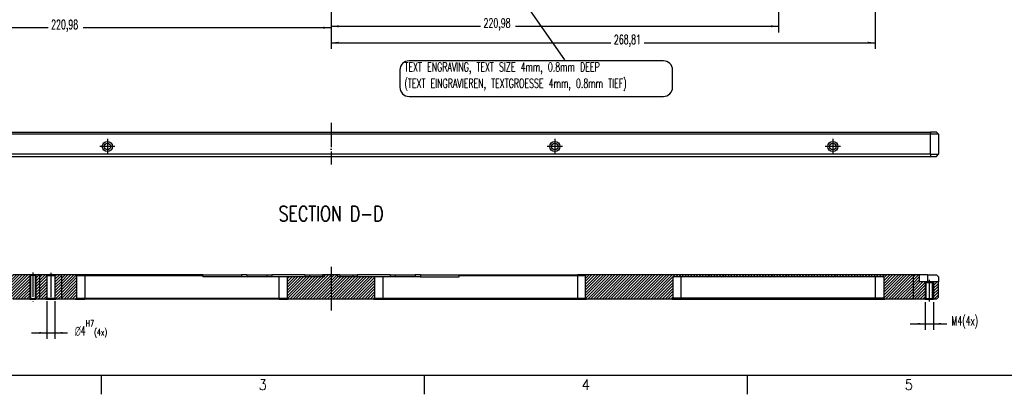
# Model space of a CAD drawing. Header units: inches. Extents: x -429 to 435, y -270 to 288.
# Tile 2 of 20: x -237 to 88, y -270 to -147. Entities that reach past the tile are written whole.
import ezdxf

# ---------------------------------------------------------------- set-up
doc = ezdxf.new("R2010")
doc.units = ezdxf.units.IN
doc.linetypes.add('DOT_CENTER', pattern=[14, 12, -1, 0, -1])
doc.layers.add('1', color=7, linetype='Continuous')
doc.styles.add('CONVERTER_11', font='complex.shx', dxfattribs={"width": 0.76})
doc.styles.add('CONVERTER_12', font='txt.shx', dxfattribs={"width": 0.63})
doc.styles.add('CONVERTER_13', font='txt.shx', dxfattribs={"width": 0.9})
doc.dimstyles.new('ME10_DIM_10', dxfattribs={"dimtxt": 4.5, "dimasz": 3.75, "dimexe": 3, "dimexo": 1.5, "dimgap": 1.5, "dimtad": 0, "dimdsep": 46, "dimtxsty": 'CONVERTER_12', "dimsah": 1, "dimcen": 0.09, "dimclrd": 3, "dimclre": 3, "dimclrt": 3, "dimadec": 0, "dimazin": 0, "dimtfac": 1, "dimtdec": 4, "dimtix": 1, "dimtmove": 0, "dimatfit": 3, "dimfxl": 1, "dimtolj": 1, "dimtzin": 0, "dimarcsym": 0})
doc.dimstyles.new('ME10_DIM_13', dxfattribs={"dimtxt": 4.5, "dimasz": 3.75, "dimexe": 3, "dimexo": 1.5, "dimgap": 1.5, "dimtad": 0, "dimdsep": 46, "dimtxsty": 'CONVERTER_12', "dimsah": 1, "dimcen": 0.09, "dimclrd": 3, "dimclre": 3, "dimclrt": 3, "dimadec": 0, "dimazin": 0, "dimtol": 1, "dimtp": 7, "dimtfac": 0.7, "dimtdec": 0, "dimtix": 1, "dimtmove": 0, "dimatfit": 3, "dimfxl": 1, "dimtolj": 1, "dimtzin": 0, "dimarcsym": 0})
doc.dimstyles.new('ME10_DIM_72', dxfattribs={"dimtxt": 4.5, "dimasz": 3.75, "dimexe": 3, "dimexo": 1.5, "dimgap": 1.5, "dimtad": 0, "dimdsep": 46, "dimtxsty": 'CONVERTER_12', "dimsah": 1, "dimcen": 0.09, "dimclrd": 3, "dimclre": 3, "dimclrt": 3, "dimadec": 0, "dimazin": 0, "dimtfac": 1, "dimtdec": 4, "dimtix": 1, "dimtmove": 0, "dimatfit": 3, "dimfxl": 1, "dimtolj": 1, "dimtzin": 0, "dimarcsym": 0})
doc.dimstyles.new('ME10_DIM_75', dxfattribs={"dimtxt": 4.5, "dimasz": 3.75, "dimexe": 3, "dimexo": 1.5, "dimgap": 1.5, "dimtad": 0, "dimdsep": 46, "dimtxsty": 'CONVERTER_12', "dimsah": 1, "dimcen": 0.09, "dimclrd": 3, "dimclre": 3, "dimclrt": 3, "dimadec": 0, "dimazin": 0, "dimtfac": 1, "dimtdec": 4, "dimtix": 1, "dimtmove": 0, "dimatfit": 3, "dimfxl": 1, "dimtolj": 1, "dimtzin": 0, "dimarcsym": 0})
doc.dimstyles.new('ME10_DIM_76', dxfattribs={"dimtxt": 4.5, "dimasz": 3.75, "dimexe": 3, "dimexo": 1.5, "dimgap": 1.5, "dimtad": 0, "dimdsep": 46, "dimtxsty": 'CONVERTER_12', "dimsah": 1, "dimcen": 0.09, "dimclrd": 3, "dimclre": 3, "dimclrt": 3, "dimadec": 0, "dimazin": 0, "dimtfac": 1, "dimtdec": 4, "dimtix": 1, "dimtmove": 0, "dimatfit": 3, "dimfxl": 1, "dimtolj": 1, "dimtzin": 0, "dimarcsym": 0})
doc.dimstyles.get("Standard").update_dxf_attribs({"dimtxt": 0.18, "dimasz": 0.18, "dimexe": 0.18, "dimexo": 0.0625, "dimgap": 0.09, "dimtad": 0, "dimtih": 1, "dimtoh": 1, "dimdec": 4, "dimzin": 0, "dimdsep": 46, "dimtxsty": 'Standard', "dimcen": 0.09, "dimadec": 0, "dimazin": 0, "dimtfac": 1, "dimtdec": 4, "dimtofl": 0, "dimtmove": 0, "dimatfit": 3, "dimfxl": 1, "dimtolj": 1, "dimtzin": 0, "dimarcsym": 0})
pattern_1 = [(225, (0, 0), (0.7071068, -0.7071068), [])]

# ---------------------------------------------------------------- blocks, each defined once
blk = doc.blocks.new('E7018-24196_large_stiffener__1', base_point=(-501, -358.5))
at = {"linetype": 'Continuous'}
h = blk.add_hatch(dxfattribs=at)
h.set_pattern_fill('_USER', color=1, angle=225, pattern_type=0)
h.set_pattern_definition(pattern_1)
h.paths.add_polyline_path([(-358.15, -358.5), (-349.82, -358.5), (-349.52, -358.2), (-349.52, -346.8), (-349.82, -346.5), (-358.15, -346.5), (-358.65, -347), (-358.65, -358)])
h = blk.add_hatch(dxfattribs=at)
h.set_pattern_fill('_USER', color=1, angle=225, pattern_type=0)
h.set_pattern_definition(pattern_1)
h.paths.add_polyline_path([(-344.84, -358.5), (-344.84, -346.5), (-346.82, -346.5), (-347.12, -346.8), (-347.12, -358.2), (-346.82, -358.5)])
h = blk.add_hatch(dxfattribs=at)
h.set_pattern_fill('_USER', color=1, angle=225, pattern_type=0)
h.set_pattern_definition(pattern_1)
h.paths.add_polyline_path([(-344.84, -358.5), (-344.84, -346.5), (-341.9, -346.5), (-341.4, -347), (-341.4, -358), (-341.9, -358.5)])
h = blk.add_hatch(dxfattribs=at)
h.set_pattern_fill('_USER', color=1, angle=225, pattern_type=0)
h.set_pattern_definition(pattern_1)
h.paths.add_polyline_path([(-333.99, -358.5), (-333.99, -346.5), (-336.9, -346.5), (-337.4, -347), (-337.4, -358), (-336.9, -358.5)])
h = blk.add_hatch(dxfattribs=at)
h.set_pattern_fill('_USER', color=1, angle=225, pattern_type=0)
h.set_pattern_definition(pattern_1)
h.paths.add_polyline_path([(-326.66, -347), (-327.16, -346.5), (-333.99, -346.5), (-333.99, -358.5), (-327.16, -358.5), (-326.66, -358)])
h = blk.add_hatch(dxfattribs=at)
h.set_pattern_fill('_USER', color=1, angle=225, pattern_type=0)
h.set_pattern_definition(pattern_1)
h.paths.add_polyline_path([(-222.16, -358.5), (-179.84, -358.5), (-179.34, -358), (-179.34, -347.5), (-188.06, -347.5), (-190.29, -347.5), (-196.71, -347.5), (-197.75, -347.5), (-197.75, -346.5), (-204.25, -346.5), (-204.25, -347.5), (-205.29, -347.5), (-211.71, -347.5), (-213.94, -347.5), (-222.66, -347.5), (-222.66, -358)])
h = blk.add_hatch(dxfattribs=at)
h.set_pattern_fill('_USER', color=1, angle=225, pattern_type=0)
h.set_pattern_definition(pattern_1)
h.paths.add_polyline_path([(-32.52, -358.5), (-32.02, -358), (-32.02, -347.5), (-28.02, -347.5), (67.98, -347.5), (71.98, -347.5), (71.98, -358), (72.48, -358.5), (86.61, -358.5), (86.61, -346.5), (-74.84, -346.5), (-75.34, -347), (-75.34, -358), (-74.84, -358.5)])
h = blk.add_hatch(dxfattribs=at)
h.set_pattern_fill('_USER', color=1, angle=225, pattern_type=0)
h.set_pattern_definition(pattern_1)
h.paths.add_polyline_path([(86.61, -358.5), (86.61, -346.5), (89.5, -346.5), (89.5, -350), (92.5, -350), (92.9, -350.4), (92.9, -358.1), (92.5, -358.5)])
h = blk.add_hatch(dxfattribs=at)
h.set_pattern_fill('_USER', color=1, angle=225, pattern_type=0)
h.set_pattern_definition(pattern_1)
h.paths.add_polyline_path([(96.5, -350), (96.1, -350.4), (96.1, -358.1), (96.5, -358.5), (98, -358.5), (99, -357.5), (99, -350)])
at = {"color": 7, "linetype": 'Continuous'}
for p, q in [((-349.82, -346.5), (-358.15, -346.5)), ((-348.32, -346.5), (-349.82, -346.5)), ((-349.52, -346.8), (-349.82, -346.5)), ((-349.52, -346.8), (-349.52, -358.2)), ((-347.12, -346.8), (-349.52, -346.8)), ((-346.82, -346.5), (-348.32, -346.5)), ((-347.12, -346.8), (-346.82, -346.5)), ((-347.12, -346.8), (-347.12, -358.2)), ((-344.84, -346.5), (-346.82, -346.5)), ((-341.9, -346.5), (-344.84, -346.5)), ((-344.84, -358.5), (-344.84, -346.5)), ((-341.4, -347), (-341.9, -346.5)), ((-339.4, -346.5), (-341.9, -346.5)), ((-337.4, -347), (-341.4, -347)), ((-341.4, -347), (-341.4, -358)), ((-336.9, -346.5), (-339.4, -346.5)), ((-337.4, -347), (-336.9, -346.5)), ((-337.4, -347), (-337.4, -358)), ((-333.99, -346.5), (-336.9, -346.5)), ((-327.16, -346.5), (-333.99, -346.5)), ((-333.99, -358.5), (-333.99, -346.5)), ((-326.66, -347), (-327.16, -346.5)), ((-322.66, -346.5), (-327.16, -346.5)), ((-322.66, -347), (-326.66, -347)), ((-326.66, -347), (-326.66, -358)), ((-264.33, -346.5), (-322.66, -346.5)), ((-264.33, -347), (-322.66, -347)), ((-264.33, -346.5), (-245.22, -346.5)), ((-264.33, -346.5), (-264.33, -347)), ((-264.33, -347), (-264.33, -347.5)), ((-245.22, -347.5), (-264.33, -347.5)), ((-242.52, -346.5), (-245.22, -346.5)), ((-242.52, -347.5), (-245.22, -347.5)), ((-242.52, -346.5), (-232.73, -346.5)), ((-232.73, -347.5), (-242.52, -347.5)), ((-232.73, -346.5), (-230.2, -346.5)), ((-230.2, -347.5), (-232.73, -347.5)), ((-213.94, -346.5), (-230.2, -346.5)), ((-226.66, -347.5), (-230.2, -347.5)), ((-222.66, -347.5), (-226.66, -347.5)), ((-213.94, -347.5), (-222.66, -347.5)), ((-222.66, -347.5), (-222.66, -358)), ((-213.94, -346.5), (-211.71, -346.5)), ((-211.71, -347.5), (-213.94, -347.5)), ((-211.71, -346.5), (-205.29, -346.5)), ((-205.29, -347.5), (-211.71, -347.5)), ((-204.25, -346.5), (-205.29, -346.5)), ((-204.25, -347.5), (-205.29, -347.5)), ((-204.25, -347.5), (-204.25, -346.5)), ((-197.75, -346.5), (-204.25, -346.5)), ((-197.75, -346.5), (-197.75, -347.5)), ((-196.71, -346.5), (-197.75, -346.5)), ((-196.71, -347.5), (-197.75, -347.5)), ((-196.71, -346.5), (-190.29, -346.5)), ((-190.29, -347.5), (-196.71, -347.5)), ((-190.29, -346.5), (-188.06, -346.5)), ((-188.06, -347.5), (-190.29, -347.5)), ((-171.8, -346.5), (-188.06, -346.5)), ((-179.34, -347.5), (-188.06, -347.5)), ((-175.34, -347.5), (-179.34, -347.5)), ((-179.34, -358), (-179.34, -347.5)), ((-171.8, -347.5), (-175.34, -347.5)), ((-171.8, -346.5), (-169.27, -346.5)), ((-169.27, -347.5), (-171.8, -347.5)), ((-169.27, -346.5), (-159.48, -346.5)), ((-159.48, -347.5), (-169.27, -347.5)), ((-156.78, -346.5), (-159.48, -346.5)), ((-156.78, -347.5), (-159.48, -347.5)), ((-156.78, -346.5), (-137.67, -346.5)), ((-156.78, -347.5), (-137.67, -347.5)), ((-137.67, -346.5), (-79.34, -346.5)), ((-137.67, -346.5), (-137.67, -347)), ((-79.34, -347), (-137.67, -347)), ((-137.67, -347.5), (-137.67, -347)), ((-74.84, -346.5), (-79.34, -346.5)), ((-75.34, -347), (-79.34, -347)), ((-74.84, -346.5), (-75.34, -347)), ((-75.34, -358), (-75.34, -347)), ((86.61, -346.5), (-74.84, -346.5)), ((-28.02, -347.5), (-32.02, -347.5)), ((-32.02, -358), (-32.02, -347.5)), ((67.98, -347.5), (-28.02, -347.5)), ((71.98, -347.5), (67.98, -347.5)), ((71.98, -347.5), (71.98, -358)), ((86.61, -358.5), (86.61, -346.5)), ((89.5, -346.5), (86.61, -346.5)), ((93.5, -346.5), (89.5, -346.5)), ((89.5, -346.5), (89.5, -350)), ((92.5, -350), (89.5, -350)), ((92.9, -350.4), (92.5, -350)), ((93.5, -350), (92.5, -350)), ((93.5, -346.5), (98, -346.5)), ((96.5, -350), (93.5, -350)), ((96.1, -350.4), (96.5, -350)), ((99, -350), (96.5, -350)), ((99, -347.5), (98, -346.5)), ((99, -347.5), (99, -350)), ((99, -357.5), (99, -350)), ((92.9, -358.1), (92.9, -350.4)), ((96.1, -350.4), (92.9, -350.4)), ((96.1, -358.1), (96.1, -350.4)), ((-349.82, -358.5), (-358.15, -358.5)), ((-349.52, -358.2), (-349.82, -358.5)), ((-349.82, -358.5), (-346.82, -358.5)), ((-349.52, -358.2), (-348.32, -358.2)), ((-348.32, -358.2), (-347.12, -358.2)), ((-347.12, -358.2), (-346.82, -358.5)), ((-344.84, -358.5), (-346.82, -358.5)), ((-341.9, -358.5), (-344.84, -358.5)), ((-341.4, -358), (-341.9, -358.5)), ((-341.9, -358.5), (-339.4, -358.5)), ((-341.4, -358), (-337.4, -358)), ((-339.4, -358.5), (-336.9, -358.5)), ((-337.4, -358), (-336.9, -358.5)), ((-333.99, -358.5), (-336.9, -358.5)), ((-327.16, -358.5), (-333.99, -358.5)), ((-327.16, -358.5), (-326.66, -358)), ((-327.16, -358.5), (-322.66, -358.5)), ((-326.66, -358), (-322.66, -358)), ((-322.66, -358), (-226.66, -358)), ((-226.66, -358.5), (-322.66, -358.5)), ((-226.66, -358), (-222.66, -358)), ((-226.66, -358.5), (-222.16, -358.5)), ((-222.16, -358.5), (-222.66, -358)), ((-179.84, -358.5), (-222.16, -358.5)), ((-179.34, -358), (-179.84, -358.5)), ((-179.84, -358.5), (-175.34, -358.5)), ((-179.34, -358), (-175.34, -358)), ((-175.34, -358), (-79.34, -358)), ((-175.34, -358.5), (-79.34, -358.5)), ((-79.34, -358), (-75.34, -358)), ((-79.34, -358.5), (-74.84, -358.5)), ((-75.34, -358), (-74.84, -358.5)), ((-32.52, -358.5), (-74.84, -358.5)), ((-32.02, -358), (-32.52, -358.5)), ((-32.52, -358.5), (-28.02, -358.5)), ((-28.02, -358), (-32.02, -358)), ((67.98, -358), (-28.02, -358)), ((-28.02, -358.5), (67.98, -358.5)), ((71.98, -358), (67.98, -358)), ((67.98, -358.5), (72.48, -358.5)), ((72.48, -358.5), (71.98, -358)), ((86.61, -358.5), (72.48, -358.5)), ((92.5, -358.5), (86.61, -358.5)), ((92.9, -358.1), (92.5, -358.5)), ((92.5, -358.5), (96.5, -358.5)), ((92.9, -358.1), (96.1, -358.1)), ((96.1, -358.1), (96.5, -358.5)), ((98, -358.5), (96.5, -358.5)), ((98, -358.5), (99, -357.5))]:
    blk.add_line(p, q, dxfattribs=at)
at = {"color": 1, "linetype": 'Continuous'}
for p, q in [((-322.66, -346.5), (-322.66, -347)), ((-322.66, -347), (-322.66, -358)), ((-245.22, -346.5), (-245.22, -347.5)), ((-242.52, -346.5), (-242.52, -347.5)), ((-232.73, -346.5), (-232.73, -347.5)), ((-230.2, -346.5), (-230.2, -347.5)), ((-226.66, -358), (-226.66, -347.5)), ((-213.94, -346.5), (-213.94, -347.5)), ((-211.71, -346.5), (-211.71, -347.5)), ((-205.29, -346.5), (-205.29, -347.5)), ((-196.71, -346.5), (-196.71, -347.5)), ((-190.29, -346.5), (-190.29, -347.5)), ((-188.06, -346.5), (-188.06, -347.5)), ((-175.34, -358), (-175.34, -347.5)), ((-171.8, -346.5), (-171.8, -347.5)), ((-169.27, -346.5), (-169.27, -347.5)), ((-159.48, -346.5), (-159.48, -347.5)), ((-156.78, -346.5), (-156.78, -347.5)), ((-79.34, -346.5), (-79.34, -347)), ((-79.34, -347), (-79.34, -358)), ((-28.02, -358), (-28.02, -347.5)), ((67.98, -358), (67.98, -347.5)), ((93.5, -346.5), (93.5, -350)), ((-322.66, -358), (-322.66, -358.5)), ((-226.66, -358), (-226.66, -358.5)), ((-175.34, -358), (-175.34, -358.5)), ((-79.34, -358), (-79.34, -358.5)), ((-28.02, -358), (-28.02, -358.5)), ((67.98, -358.5), (67.98, -358))]:
    blk.add_line(p, q, dxfattribs=at)
at = {"layer": '1', "color": 1, "linetype": 'DOT_CENTER'}
for p, q in [((-201, -342.55), (-201, -364.06)), ((-348.32, -345.3), (-348.32, -359.7)), ((-339.4, -345.5), (-339.4, -359.5)), ((94.5, -359.6), (94.5, -348.9))]:
    blk.add_line(p, q, dxfattribs=at)
blk = doc.blocks.new('*D49')
at = {"layer": '1', "color": 3, "linetype": 'Continuous'}
for p, q in [((92.5, -360), (92.5, -373.69)), ((96.5, -360), (96.5, -373.69)), ((85, -370.69), (92.5, -370.69)), ((92.5, -370.69), (96.5, -370.69)), ((96.5, -370.69), (103.11, -370.69))]:
    blk.add_line(p, q, dxfattribs=at)
at = {"layer": '1', "color": 3}
for points in [[(88.75, -371.18), (88.75, -370.19), (92.5, -370.69)], [(100.25, -370.19), (100.25, -371.18), (96.5, -370.69)]]:
    blk.add_solid(points, dxfattribs=at)
at = {"layer": '1', "color": 3, "insert": (105.37, -372.94), "char_height": 4.5, "attachment_point": 7, "rotation": 0.0001, "line_spacing_factor": 0.60024, "style": 'CONVERTER_12'}
blk.add_mtext('\\C3;M\\C3;4\\C3;(4x)', dxfattribs=at)
blk = doc.blocks.new('*D52')
at = {"layer": '1', "color": 3, "linetype": 'Continuous'}
for p, q in [((-341.4, -359.5), (-341.4, -378.17)), ((-337.4, -359.5), (-337.4, -378.17)), ((-348.9, -375.17), (-341.4, -375.17)), ((-341.4, -375.17), (-337.4, -375.17)), ((-337.4, -375.17), (-331.16, -375.17))]:
    blk.add_line(p, q, dxfattribs=at)
at = {"layer": '1', "color": 3}
for points in [[(-345.15, -375.66), (-345.15, -374.67), (-341.4, -375.17)], [(-333.65, -374.67), (-333.65, -375.66), (-337.4, -375.17)]]:
    blk.add_solid(points, dxfattribs=at)
at = {"layer": '1', "color": 3, "insert": (-330.07, -377.42), "char_height": 4.5, "attachment_point": 7, "rotation": 0.0001, "line_spacing_factor": 0.60024, "style": 'CONVERTER_12'}
blk.add_mtext('\\C3; {\\Fgdt;n}\\C3;\\C3;4\\C3;\\H3.15;\\SH7^ ;\\C3;(4x)', dxfattribs=at)
blk = doc.blocks.new('E7018-24196_large_stiffener__3', base_point=(-501, -288))
at = {"color": 7, "linetype": 'Continuous'}
for p, q in [((-497, -276), (95, -276)), ((95, -277), (-497, -277)), ((98, -276), (95, -276)), ((99, -277), (95, -277)), ((98, -276), (99, -277)), ((99, -277), (99, -287)), ((95, -287), (-497, -287)), ((-497, -288), (95, -288)), ((95, -287), (99, -287)), ((95, -288), (98, -288)), ((98, -288), (99, -287))]:
    blk.add_line(p, q, dxfattribs=at)
at = {"color": 1, "linetype": 'Continuous'}
for p, q in [((95, -276), (95, -277)), ((95, -287), (95, -277)), ((95, -287), (95, -288))]:
    blk.add_line(p, q, dxfattribs=at)
at = {"color": 7, "linetype": 'Continuous'}
for centre, radius in [((-311.49, -283.1), 2.5), ((-311.49, -283.1), 1.6), ((-90.51, -283.1), 2.5), ((-90.51, -283.1), 1.6), ((46.81, -283.1), 2.5), ((46.81, -283.1), 1.6)]:
    blk.add_circle(centre, radius, dxfattribs=at)
at = {"layer": '1', "color": 1, "linetype": 'DOT_CENTER'}
for p, q in [((-201, -271.46), (-201, -291.96)), ((-311.49, -279.35), (-311.49, -286.85)), ((-90.51, -279.35), (-90.51, -286.85)), ((46.81, -279.35), (46.81, -286.85)), ((-307.74, -283.1), (-315.24, -283.1)), ((-86.76, -283.1), (-94.26, -283.1)), ((50.56, -283.1), (43.06, -283.1))]:
    blk.add_line(p, q, dxfattribs=at)
blk = doc.blocks.new('bottom1', base_point=(-201, -282))
blk.add_blockref('E7018-24196_large_stiffener__3', (-501, -288))
blk = doc.blocks.new('*D111')
at = {"layer": '1', "color": 3, "linetype": 'Continuous'}
for p, q in [((-421.98, -153.06), (-421.98, -227.49)), ((-201, -186.04), (-201, -227.49)), ((-340.76, -224.49), (-421.98, -224.49)), ((-201, -224.49), (-323.43, -224.49))]:
    blk.add_line(p, q, dxfattribs=at)
at = {"layer": '1', "color": 3}
for points in [[(-418.23, -224), (-418.23, -224.98), (-421.98, -224.49)], [(-204.75, -224.98), (-204.75, -224), (-201, -224.49)]]:
    blk.add_solid(points, dxfattribs=at)
at = {"layer": '1', "color": 3, "insert": (-339.26, -226.51), "char_height": 4.5, "attachment_point": 7, "rotation": 0.0001, "line_spacing_factor": 0.60024, "style": 'CONVERTER_12'}
blk.add_mtext('220,98', dxfattribs=at)
blk = doc.blocks.new('*D114')
at = {"layer": '1', "color": 3, "linetype": 'Continuous'}
for p, q in [((19.98, -153.32), (19.98, -226.78)), ((-201, -186.04), (-201, -226.78)), ((-201, -223.78), (-127.2, -223.78)), ((-109.86, -223.78), (19.98, -223.78))]:
    blk.add_line(p, q, dxfattribs=at)
at = {"layer": '1', "color": 3}
for points in [[(-197.25, -223.29), (-197.25, -224.28), (-201, -223.78)], [(16.23, -224.28), (16.23, -223.29), (19.98, -223.78)]]:
    blk.add_solid(points, dxfattribs=at)
at = {"layer": '1', "color": 3, "insert": (-125.7, -225.81), "char_height": 4.5, "attachment_point": 7, "rotation": 0.0001, "line_spacing_factor": 0.60024, "style": 'CONVERTER_12'}
blk.add_mtext('220,98', dxfattribs=at)
blk = doc.blocks.new('*D115')
at = {"layer": '1', "color": 3, "linetype": 'Continuous'}
for p, q in [((67.81, -155.72), (67.81, -234.9)), ((-201, -186.04), (-201, -234.9)), ((-201, -231.9), (-62.82, -231.9)), ((-46.43, -231.9), (67.81, -231.9))]:
    blk.add_line(p, q, dxfattribs=at)
at = {"layer": '1', "color": 3}
for points in [[(-197.25, -231.41), (-197.25, -232.4), (-201, -231.9)], [(64.06, -232.4), (64.06, -231.41), (67.81, -231.9)]]:
    blk.add_solid(points, dxfattribs=at)
at = {"layer": '1', "color": 3, "insert": (-61.32, -233.93), "char_height": 4.5, "attachment_point": 7, "rotation": 0.0001, "line_spacing_factor": 0.60024, "style": 'CONVERTER_12'}
blk.add_mtext('268,81', dxfattribs=at)
blk = doc.blocks.new('Drawing_Grid_Zones', base_point=(-419.35, -254.88))
at = {"layer": '1', "color": 4, "linetype": 'Continuous'}
for p, q in [((-209.67, -263.97), (-209.67, -270.32)), ((-103.31, -263.97), (-103.31, -270.32)), ((3.05, -263.97), (3.05, -270.32))]:
    blk.add_line(p, q, dxfattribs=at)
at = {"layer": '1', "color": 4, "char_height": 3.5, "attachment_point": 5, "line_spacing_factor": 1.080432, "style": 'CONVERTER_13'}
for s, insert in [('3', (-156.49, -267.14)), ('4', (-50.13, -267.14)), ('5', (56.23, -267.14))]:
    blk.add_mtext(s, dxfattribs=dict(at, insert=insert))
blk = doc.blocks.new('D_Size_Verigy_Frame', base_point=(-419.35, -254.88))
at = {"layer": '1', "color": 7, "linetype": 'Continuous'}
blk.add_line((-419.4, -263.97), (425.5, -263.97), dxfattribs=at)
at = {"layer": '1'}
blk.add_blockref('Drawing_Grid_Zones', (-419.35, -254.88), dxfattribs=at)
blk = doc.blocks.new('D-D__2', base_point=(-201, -352.5))
at = {"layer": '1', "color": 1, "linetype": 'Continuous'}
for p, q in [((-349.82, -346.5), (-349.82, -358.5)), ((-346.82, -346.5), (-346.82, -358.5)), ((92.5, -350), (92.5, -358.5)), ((96.5, -350), (96.5, -358.5))]:
    blk.add_line(p, q, dxfattribs=at)
blk.add_blockref('E7018-24196_large_stiffener__1', (-501, -358.5))
at = {"layer": '1', "color": 4, "insert": (-201, -320.051), "char_height": 7.5, "attachment_point": 8, "line_spacing_factor": 1.080432, "style": 'CONVERTER_11'}
blk.add_mtext('SECTION D-D', dxfattribs=at)
at = {"layer": '1'}
dim = blk.add_linear_dim(base=(-341.4, -375.167), p1=(-337.4, -358), p2=(-341.4, -358), dimstyle='ME10_DIM_13', override={"dimpost": ' {\\Fgdt;n}<>(4x)'}, dxfattribs=at)
dim.commit()
dim.dimension.update_dxf_attribs({"geometry": '*D52', "text_midpoint": (-317.434, -375.167), "text_rotation": 0.00014})
dim = blk.add_aligned_dim(p1=(96.5, -358.5), p2=(92.5, -358.5), distance=12.188, dimstyle='ME10_DIM_10', override={"dimpost": 'M<>(4x)'}, dxfattribs=at)
dim.commit()
dim.dimension.update_dxf_attribs({"geometry": '*D49', "text_midpoint": (112.686, -370.688), "text_rotation": 0.00014})
blk = doc.blocks.new('front1', base_point=(-201, 58.5))
at = {"layer": '1', "color": 1}
blk.add_lwpolyline([(-162.496, -258.388), (-36.822, -258.388, 0.4142136), (-32.322, -253.888), (-32.322, -245.338, 0.4142136), (-36.822, -240.838), (-162.496, -240.838, 0.4142136), (-166.996, -245.338), (-166.996, -253.888, 0.4142136)], format="xyb", close=True, dxfattribs=at)
at = {"layer": '1', "color": 1, "insert": (-164.746, -255.688), "char_height": 4.5, "attachment_point": 7, "line_spacing_factor": 1.080432, "style": 'CONVERTER_12'}
blk.add_mtext('TEXT ENGRAVING, TEXT SIZE 4mm, 0.8mm DEEP\\P(TEXT EINGRAVIEREN, TEXTGROESSE 4mm, 0.8mm TIEF)', dxfattribs=at)
at = {"layer": '1'}
for base, p1, dimstyle, picture, middle in [((-201, -224.489), (-421.98, -151.564), 'ME10_DIM_72', '*D111', (-332.098, -224.489)), ((-201, -223.783), (19.98, -151.82), 'ME10_DIM_75', '*D114', (-118.53, -223.783)), ((-201, -231.903), (67.81, -154.218), 'ME10_DIM_76', '*D115', (-54.623, -231.903))]:
    dim = blk.add_linear_dim(base=base, p1=p1, p2=(-201, -184.539), dimstyle=dimstyle, dxfattribs=at)
    dim.commit()
    dim.dimension.update_dxf_attribs({"geometry": picture, "text_midpoint": middle, "text_rotation": 0.00014})
at = {"layer": '1', "color": 3, "linetype": 'Continuous', "has_arrowhead": 0}
blk.add_leader([(-133.2, -172.3), (-85.66, -240.351)], dimstyle='Standard', dxfattribs=at)

msp = doc.modelspace()

# ---------------------------------------------------------------- block references
msp.add_blockref('D_Size_Verigy_Frame', (-419.35, -254.88))
at = {"xscale": 0.66666666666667, "yscale": 0.66666666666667, "zscale": 0.66666666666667}
for name, p in [('front1', (-134, 39)), ('bottom1', (-134, -188)), ('D-D__2', (-134, -235))]:
    msp.add_blockref(name, p, dxfattribs=at)

doc.saveas('drawing.dxf')
